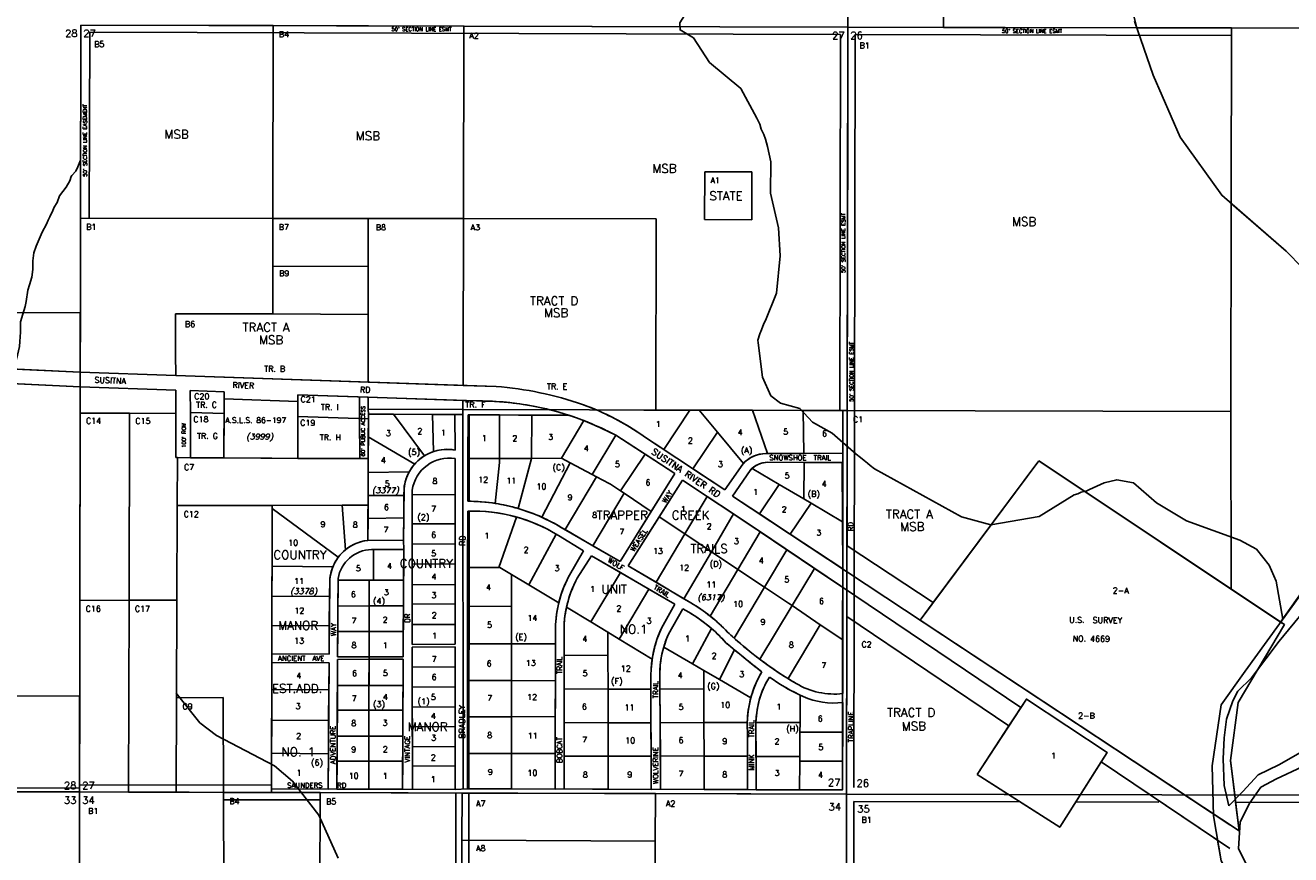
# Model space of a CAD drawing. Header units: feet. Extents: x 0 to 310787, y 0 to 109672.
# Tile 21 of 28: x 294558 to 303268, y 82155 to 87864. Entities that reach past the tile are written whole.
import ezdxf
from ezdxf.enums import TextEntityAlignment as Align

# ---------------------------------------------------------------- set-up
doc = ezdxf.new("R2010")
doc.units = ezdxf.units.FT
doc.header["$LTSCALE"] = 20
doc.header["$MEASUREMENT"] = 0
doc.layers.add('Taxmap', color=251, linetype='Continuous')
doc.styles.add('1', font='simplex')
doc.styles.add('3', font='romant')
doc.styles.add('4', font='romand', dxfattribs={"oblique": 12})
doc.styles.add('5', font='romant')
doc.styles.add('ESMT', font='SIMPLEX', dxfattribs={"height": 26})
doc.styles.add('ROWNAME', font='SIMPLEX', dxfattribs={"height": 26})
doc.styles.add('SUBNAME', font='ROMANT', dxfattribs={"height": 60})

# ---------------------------------------------------------------- blocks, each defined once
blk = doc.blocks.new('A$C1D716C51')
at = {"layer": 'Taxmap'}
for p, q in [((99891.3, 10580.2), (99899.4, 15859.7)), ((94603.7, 5315.2), (94611.8, 10594.7)), ((94603.7, 5315.2), (94611.8, 10594.7)), ((94611.8, 10594.7), (99891.3, 10580.2)), ((94672.9, 10544.8), (94669.8, 9264.9)), ((94672.9, 10544.8), (99841.4, 10530)), ((99883.2, 5300.7), (99891.3, 10580.2)), ((105170.7, 10568.3), (99891.3, 10580.2)), ((99841.4, 10530), (99836.3, 7940.1)), ((99841.4, 10530), (99836.3, 7940.9)), ((99941.1, 10529.8), (99933.1, 5346.3)), ((99941.1, 10529.8), (102531.2, 10523.6)), ((94608.8, 8614.9), (94609.8, 9265)), ((93958.6, 8614.4), (94608.8, 8614.9)), ((94608.1, 8204.2), (93959.9, 8235.2)), ((95264.9, 8181.7), (94608.1, 8204.2)), ((94608, 8104.2), (93941.2, 8135.8)), ((95265.3, 8081.7), (94608, 8104.2)), ((95365.3, 8078.2), (95597.6, 8069.3)), ((97471.5, 8003.1), (96105, 8049.9)), ((96530.3, 7938.4), (96530, 8035.4)), ((96530.4, 7883), (96530.3, 7938.4)), ((99856.1, 7647.5), (99855.8, 7940.1)), ((102526.8, 7934), (102528.8, 6712.9)), ((96531.2, 7610.1), (96530.4, 7883)), ((97187.6, 7669), (97186.8, 7913.7)), ((97277.7, 7911.8), (97275.6, 7316.7)), ((97277.7, 7911.8), (97970.9, 7907.8)), ((97285, 7316.6), (97285.6, 7911.7)), ((98700.3, 7507.4), (98293.8, 7770.5)), ((98492.3, 7761), (99044.5, 7395)), ((97187.7, 6332.1), (97187.7, 7609.7)), ((99327, 7644.4), (99856.1, 7647.5)), ((99340.2, 7585), (99853.3, 7582.5)), ((99856.4, 6850.2), (99853.3, 7582.5)), ((98700.3, 7507.4), (98324.7, 6902.3)), ((99167.4, 7571.1), (99044.5, 7395)), ((99219.1, 7529.1), (99096.7, 7352.4)), ((96836.7, 7405.2), (96833.1, 7047.9)), ((98753.7, 7462.7), (98378.8, 6872)), ((96893.3, 7393.3), (96893.5, 6330.1)), ((99096.7, 7352.4), (102521.5, 5088.8)), ((97273.4, 5337.1), (97274.6, 7248.5)), ((97282.8, 5337.1), (97284.9, 7248.8)), ((97899, 7080.2), (98071.6, 6975.4)), ((97918.8, 7136.6), (98324.7, 6902.3)), ((96833.1, 7047.9), (96588.2, 7047)), ((96613.7, 6984.3), (96834.3, 6983.6)), ((96830.8, 6245), (96834.3, 6983.6)), ((97976.1, 6807.5), (98071.6, 6975.4)), ((98028.7, 6786.9), (98126.1, 6941)), ((98701.2, 6608.8), (98126.1, 6941)), ((98811, 6617.1), (98378.8, 6872)), ((96325.7, 6774.2), (96320.1, 6263.5)), ((96382.3, 6784), (96379.5, 6244.9)), ((99856.7, 6722.6), (99857.5, 5992.6)), ((98608.1, 6442.6), (98701.2, 6608.8)), ((98658, 6402.5), (98755.3, 6575.8)), ((97937.8, 6461.1), (97939.1, 5336.6)), ((102577.6, 5932), (102896.1, 6468)), ((96595.5, 6245), (96595.9, 6420.2)), ((97878.8, 6443.5), (97876.6, 5335.2)), ((96893.5, 6330.1), (97187.7, 6332.1)), ((96893.5, 6311.8), (97187.7, 6313.8)), ((96893.5, 6311.8), (96893.7, 5333.8)), ((97187.7, 5332.8), (97187.7, 6313.8)), ((95926, 6205.6), (96321.3, 6203.1)), ((95926.1, 6266), (96320.1, 6263.5)), ((96321.3, 6203.1), (96313.7, 5335.6)), ((96379.4, 6228.2), (96374.8, 5335.4)), ((96379.4, 6228.2), (96830.7, 6228.3)), ((96379.5, 6244.9), (96830.8, 6245)), ((96826.5, 5334), (96830.7, 6228.3)), ((98535.9, 6119.7), (98537, 5332.9)), ((98597.5, 6115.6), (98602.9, 5333.9)), ((99856.2, 5930.2), (99854.6, 5330)), ((99259, 5773), (99260.8, 5330.8)), ((99199.9, 5739.9), (99199.9, 5331.1)), ((102525.4, 5533), (102554.5, 5294.7)), ((94603.7, 5315.2), (89324.3, 5332.1)), ((93094.8, 5320.3), (94603.7, 5315.2)), ((93095.3, 5347.6), (94603.8, 5340.9)), ((94595.6, 35.7), (94603.7, 5315.2)), ((94595.6, 35.7), (94603.7, 5315.2)), ((99883.2, 5300.7), (94603.7, 5315.2)), ((94603.9, 5364.7), (95924.3, 5361.1)), ((96313.7, 5335.6), (95924.3, 5336.8)), ((96826.5, 5334), (96374.8, 5335.4)), ((97187.7, 5332.8), (96893.7, 5333.8)), ((97876.6, 5335.2), (97273.4, 5337.1)), ((97939.1, 5336.6), (98537, 5332.9)), ((98602.9, 5333.9), (99199.9, 5331.1)), ((99854.6, 5330), (99260.8, 5330.8)), ((95593.9, 5262.2), (96259.4, 5260.4)), ((97193.9, 5307.7), (97181, 28.2)), ((97283.2, 5308), (97278.9, 2673.6)), ((99883.2, 5300.7), (99875.1, 21.3)), ((105162.6, 5288.8), (99883.2, 5300.7)), ((99933, 5250.4), (99925, 70.6)), ((99933, 5250.4), (101075.9, 5247.8)), ((101460, 5246.9), (102031.2, 5245.7)), ((102554.5, 5294.7), (102560.7, 5244.5)), ((102560.7, 5244.5), (105112.7, 5238.7)), ((102560.7, 5244.5), (102584.8, 5046.9))]:
    blk.add_line(p, q, dxfattribs=at)
at = {"layer": 'Taxmap', "linetype": 'Continuous'}
for p, q in [((101779.2, 10963), (101880.4, 10575.7)), ((102531, 10574.3), (102529.1, 9366.3)), ((102529.1, 9366.3), (102526.8, 7934)), ((96589.7, 8932), (96590, 9262.6)), ((96589.7, 8932), (95934.2, 8934.8)), ((96589.5, 8601.5), (96589.7, 8932)), ((97242.8, 8264.1), (97242.5, 8114)), ((95265.3, 8081.7), (94608, 8104.2)), ((95265.8, 7920.7), (95265.3, 8078.2)), ((95365.3, 8078.2), (95365.8, 7928.1)), ((95597.6, 8021.7), (95597.6, 8069.3)), ((95597.6, 8069.3), (95597.6, 8021.7)), ((96105.2, 8002), (96105, 8049.9)), ((95365.8, 7928.1), (95366.9, 7616.4)), ((98570.2, 7944.2), (98486.4, 7944.4)), ((95266.9, 7616.6), (95265.8, 7920.7)), ((95277.4, 7616.5), (95266.9, 7616.6)), ((95366.9, 7616.4), (95277.4, 7616.5)), ((95366.9, 7616.4), (95277.4, 7616.5)), ((102436.7, 4982.6), (102461.5, 4840.9))]:
    blk.add_line(p, q, dxfattribs=at)
for points in [[(101864.9, 10620.7), (101993.4, 10249.8), (102179, 9821.8), (102464.5, 9422.4), (102907.2, 9037.2), (103021.4, 8923.1)], [(102529.1, 9366.3), (102907.2, 9037.2), (103021.4, 8923.1), (103111.9, 8612.4), (103212.5, 8364.6), (103306.1, 8062.6), (103536.4, 7868.4), (103615.6, 7695.8), (103688.6, 7580.9), (103715.1, 7446.3), (103693.6, 7349.7), (103558.5, 7226.4), (103363.9, 7094.2), (103169.2, 6907.5), (102870.4, 6485.2)], [(96590.8, 7759), (96591.3, 7883.2)], [(96591.3, 7883.2), (96591.5, 7915.9)], [(96591.5, 7915.9), (96763.1, 7916.3)], [(96763.1, 7916.3), (97032.4, 7914.3)], [(97032.4, 7914.3), (97186.8, 7913.7)], [(96590.2, 7610.8), (96590.8, 7759)], [(96589.8, 7514.8), (96590.2, 7610.8)], [(96589.2, 7356.1), (96589.8, 7514.8)], [(96588.9, 7288.7), (96589.2, 7356.1)], [(105046.7, 584.7), (104805.9, 996.1), (104557.3, 1298.8), (104238.8, 1725.7), (103943.5, 2090.5), (103702.7, 2408.7), (103355.7, 2835.3), (102982.8, 3487.3), (102881.9, 3923), (102765.2, 4226.4), (102617.2, 4553.1), (102461.5, 4840.9), (102407, 5152.1), (102399.2, 5494.3), (102461.5, 5914.4), (102625, 6147.8), (103013.5, 6681.9), (103169.2, 6907.5), (103363.9, 7094.2), (103558.5, 7226.4), (103636.4, 7296.4), (103693.6, 7349.7)], [(103712.5, 7155.2), (103687.1, 7155.2), (103577.8, 7131.8), (103398.3, 7014.9), (103187.7, 6796.6), (103031.6, 6562.7), (102859.9, 6352.2), (102670.2, 6101.9), (102576.3, 6008.2), (102541.1, 5941.8), (102498.1, 5816.7), (102482.5, 5687.8), (102474.7, 5543.3), (102482.5, 5359.6), (102514.5, 5219.4)], [(102514.5, 5219.4), (102610.9, 5318.7), (102716.7, 5432.2), (102857.8, 5502.7), (103022.1, 5596.4), (103178.9, 5737.4), (103280.8, 5870.5), (103374.8, 6011.4), (103476.7, 6128.9), (103641.3, 6293.4), (103813.8, 6371.7), (103892.1, 6410.8), (103896.4, 6462.1)], [(103076.4, 4192.7), (102892.9, 4391.4), (102678.7, 4727.6), (102581.2, 4926.9), (102592.7, 5107.3), (102654.1, 5233.9), (102734.8, 5349.1), (102842.4, 5406.7), (103019.1, 5487.2)]]:
    blk.add_lwpolyline(points, dxfattribs=at)
at = {"layer": 'Taxmap'}
for points in [[(98350.3, 11088.7), (98773.1, 10723.1), (98782.8, 10685), (98735.4, 10609), (98737.1, 10561.2), (98828.7, 10507.4), (98939.7, 10337.7), (99154, 10157), (99264, 9953.2)], [(99891.8, 10908.7), (99891.3, 10580.2)], [(100550.3, 10906.9), (100549.6, 10578.7)], [(94611.8, 10594.7), (94609.8, 9265)], [(94611.8, 10594.7), (95936.4, 10591)], [(95934.6, 9263.4), (95936.4, 10591)], [(95936.4, 10591), (97248.5, 10587.4)], [(97248.5, 10587.4), (97245.3, 9261.8)], [(97248.5, 10587.4), (99891.3, 10580.2)], [(99891.3, 10580.2), (99890.3, 9964.6)], [(99891.3, 10580.2), (100549.6, 10578.7)], [(101880.4, 10575.7), (100549.6, 10578.7)], [(102531, 10574.3), (101880.4, 10575.7)], [(99284.4, 9912.3), (99264, 9953.2)], [(99890.3, 9964.6), (99887.2, 7940.8)], [(99284.4, 9912.3), (99295, 9877.2)], [(99313.7, 9841.2), (99295, 9877.2)], [(99313.7, 9841.2), (99323.5, 9810)], [(99339.4, 9758.4), (99323.5, 9810)], [(99339.4, 9758.4), (99360.6, 9653.2), (99358.4, 9438.2), (99415, 9198.6), (99426.2, 9005), (99399.8, 8749.2), (99323.6, 8560.6)], [(94610.4, 9664.6), (94591.3, 9617.8), (94577, 9588.6), (94551, 9558.4), (94544.7, 9551.6), (94535.7, 9522.3), (94511.5, 9478.4), (94465.8, 9420)], [(98905.9, 9585), (98905.3, 9255.5)], [(99231.4, 9584), (98905.9, 9585)], [(99230.7, 9254.5), (99231.4, 9584)], [(94465.8, 9420), (94449.6, 9373.2)], [(94449.6, 9373.2), (94428.1, 9340), (94418.3, 9318.6)], [(94398.5, 9274.7), (94387.8, 9252.2), (94375.2, 9223)], [(94418.3, 9318.6), (94398.5, 9274.7)], [(94609.8, 9265), (95934.6, 9263.4)], [(95934.2, 8934.8), (95934.6, 9263.4)], [(95934.6, 9263.4), (96590, 9262.6)], [(96590, 9262.6), (97245.3, 9261.8)], [(97245.3, 9261.8), (97242.8, 8264.1)], [(97245.3, 9261.8), (98573.1, 9260.1)], [(98573.1, 9260.1), (98570.2, 7944.2)], [(99230.7, 9254.5), (98905.3, 9255.5)], [(94344.7, 9169.4), (94325, 9121.6), (94304.4, 9072.8), (94288.2, 9026), (94281.9, 8970.3), (94281.9, 8911.7), (94275.6, 8858), (94258.5, 8805.4), (94246.8, 8770.2), (94236, 8692.1), (94228, 8656), (94212.7, 8603.3), (94195.6, 8551.6), (94196.5, 8479.4), (94192.9, 8416.9), (94190.1, 8382.7), (94176.7, 8323.2), (94152.4, 8241.2)], [(94375.2, 9223), (94344.7, 9169.4)], [(95933.8, 8606.1), (95934.2, 8934.8)], [(94608.8, 8614.9), (94608.1, 8204.2)], [(95263.4, 8606.9), (95923.3, 8606.2)], [(95264.4, 8331.8), (95263.4, 8606.9)], [(95923.3, 8606.2), (95933.8, 8606.1)], [(95933.8, 8606.1), (96589.5, 8601.5)], [(96589.5, 8601.5), (96590, 8286.5)], [(99313.8, 8539.3), (99297.6, 8497.5)], [(99323.6, 8560.6), (99313.8, 8539.3)], [(99285.1, 8469.3), (99272.5, 8424.6)], [(99297.6, 8497.5), (99285.1, 8469.3)], [(99272.5, 8424.6), (99274.3, 8408)], [(99274.3, 8408), (99304.1, 8169.5), (99361.9, 8042.9), (99427.8, 7992), (99561.6, 7954.6), (99648.9, 7861.9), (99782.5, 7784.6), (99949.2, 7640.1)], [(95264.9, 8181.7), (95264.4, 8331.8)], [(96590, 8286.5), (96590.3, 8136.4)], [(93959.9, 8235.2), (94608.1, 8204.2)], [(95264.9, 8181.7), (94608.1, 8204.2)], [(93941.4, 8135.4), (94608, 8104.2)], [(94608, 8104.2), (94607.7, 7923.1)], [(96590.3, 8136.4), (95264.9, 8181.7)], [(97242.5, 8114), (96590.3, 8136.4)], [(97469.6, 8106.3), (97242.5, 8114)], [(95265.3, 8078.2), (95265.3, 8081.7)], [(95265.8, 7920.7), (95265.3, 8078.2)], [(95365.3, 8078.2), (95597.6, 8069.3)], [(95365.8, 7928.1), (95365.3, 8078.2)], [(95597.6, 8021.7), (95596.9, 7615.9), (96106.6, 7611.4), (96105.2, 8002), (95597.6, 8021.7)], [(95597.6, 8021.7), (95597.4, 7920.2)], [(95597.6, 8021.7), (96105.2, 8002)], [(96105, 8049.9), (96590, 8033.3)], [(96105, 8049.9), (96105.2, 8002)], [(97242.2, 8011), (96590, 8033.3)], [(96590.3, 7949.3), (96590, 8033.3)], [(95366.9, 7616.4), (95365.8, 7928.1)], [(95365.8, 7928.1), (95597.4, 7920.2)], [(97242, 7913.5), (97242.1, 7947.6), (99855.8, 7940.9), (99854.6, 5330), (97273.4, 5337.1), (97187.7, 5332.8), (96593.7, 5334.7), (95924.3, 5336.8), (95928.8, 7288), (96588.9, 7288.7), (96588.2, 7047), (96591.5, 7915.9), (97186.8, 7913.7), (97242, 7913.5), (97243.1, 5335.6)], [(96105.2, 8002), (96105.6, 7899.8)], [(97242.1, 7947.6), (96590.3, 7949.3)], [(96591.5, 7915.9), (96590.3, 7949.3)], [(97242.2, 8011), (97242.1, 7947.6)], [(97839.3, 7946.1), (97242.1, 7947.6)], [(97364.2, 8006.8), (97242.2, 8011)], [(98486.4, 7944.4), (98160.5, 7945.3)], [(98803.4, 7943.6), (98570.2, 7944.2)], [(98803.4, 7943.6), (98625.1, 7673)], [(98868.9, 7943.4), (98803.4, 7943.6)], [(98868.9, 7943.4), (98993.4, 7792.7)], [(99235.9, 7942.5), (98868.9, 7943.4)], [(99235.9, 7942.5), (99339.3, 7644.5)], [(99584.7, 7941.6), (99235.9, 7942.5)], [(99855.8, 7940.9), (99584.7, 7941.6)], [(99589, 7646), (99584.7, 7941.6)], [(99887.2, 7940.8), (99855.8, 7940.9)], [(99856.1, 7647.5), (99855.8, 7940.9)], [(99887.2, 7940.8), (99885.9, 7116.1)], [(102526.8, 7934), (99887.2, 7940.8)], [(94607.7, 7923.1), (94605.7, 6633.9)], [(94607.7, 7923.1), (94947.5, 7921.9)], [(94943.9, 6635.4), (94947.5, 7921.9)], [(94947.5, 7921.9), (95265.8, 7920.7)], [(95266.9, 7616.6), (95265.8, 7920.7)], [(95597.4, 7920.2), (95596.9, 7615.9)], [(96591.3, 7883.2), (96105.6, 7899.8)], [(96105.6, 7899.8), (96106.6, 7611.4)], [(96763.1, 7916.3), (96977.6, 7629.7)], [(97039, 7658.4), (97032.4, 7914.3)], [(97187.6, 7669), (97186.8, 7913.7)], [(97277.7, 7911.8), (97276.6, 7610.2)], [(97277.7, 7911.8), (97493.6, 7910.6)], [(97493, 7610.9), (97493.6, 7910.6)], [(97493.6, 7910.6), (97715.8, 7909.4)], [(97713.9, 7611.7), (97715.8, 7909.4)], [(97715.8, 7909.4), (97971, 7908.1)], [(97920.1, 7612.4), (98073.5, 7871.6)], [(96590.8, 7759), (96909.8, 7572.7)], [(98130.6, 7500.7), (98293.8, 7770.5)], [(98496, 7639.7), (98293.8, 7770.5)], [(98492.3, 7761), (98625.1, 7673)], [(98993.4, 7792.7), (98824.7, 7540.7)], [(98993.4, 7792.7), (99172.1, 7576.3)], [(98625.1, 7673), (98824.7, 7540.7)], [(95277.4, 7616.5), (95266.9, 7616.6)], [(95276, 7287.3), (95277.4, 7616.5)], [(95596.9, 7615.9), (95366.9, 7616.4)], [(95926.8, 7613), (95596.9, 7615.9)], [(96106.6, 7611.4), (95926.8, 7613)], [(96106.6, 7611.4), (96590.2, 7610.8)], [(97187.7, 7362.3), (97187.7, 7609.7)], [(97276.6, 7610.2), (97275.6, 7316.7)], [(97493, 7610.9), (97276.6, 7610.2)], [(97492.9, 7583.9), (97463.6, 7301.8)], [(97492.9, 7583.9), (97493, 7610.9)], [(97713.9, 7611.7), (97493, 7610.9)], [(97713.9, 7611.7), (97621.9, 7266.5)], [(97920.1, 7612.4), (97713.9, 7611.7)], [(97981.2, 7579.9), (97785.8, 7206.2)], [(97920.1, 7612.4), (97981.2, 7579.9)], [(97981.2, 7579.9), (98130.6, 7500.7)], [(98326.9, 7388.2), (98496, 7639.7)], [(98700.3, 7507.4), (98496, 7639.7)], [(99327, 7644.4), (99339.3, 7644.5)], [(99339.3, 7644.5), (99589, 7646)], [(99340.2, 7585), (99590, 7583.8)], [(99590, 7583.8), (99588.7, 7332.4)], [(99589, 7646), (99856.1, 7647.5)], [(99590, 7583.8), (99853.3, 7582.5)], [(99855, 7175.4), (99853.3, 7582.5)], [(99977.8, 7616.7), (99949.2, 7640.1)], [(99977.8, 7616.7), (100002.7, 7596.2)], [(100027.7, 7579.6), (100002.7, 7596.2)], [(100027.7, 7579.6), (100044.6, 7563)], [(101206.5, 7594.5), (100478.7, 6618.8)], [(102870.4, 6485.2), (101206.5, 7594.5)], [(96589.8, 7514.8), (96871.7, 7518.2)], [(98130.6, 7500.7), (98161.3, 7484.4)], [(98700.3, 7507.4), (98538.3, 7246.5)], [(98824.7, 7540.7), (99044.5, 7395)], [(99167.4, 7571.1), (99044.5, 7395)], [(99219.1, 7529.1), (99096.7, 7352.4)], [(99232.4, 7542.5), (99418.4, 7432.8)], [(100074.1, 7540.6), (100044.6, 7563)], [(100074.1, 7540.6), (100674.7, 7208.1), (100876.6, 7155), (101208.2, 7210.6), (101448.8, 7360.7)], [(96836.7, 7405.2), (96836.2, 7356.7)], [(98161.3, 7484.4), (97945.2, 7121.3)], [(98161.3, 7484.4), (98248.6, 7438.1)], [(98248.6, 7438.1), (98258.4, 7434.1)], [(98258.4, 7434.1), (98326.9, 7388.2)], [(98753.7, 7462.7), (98592.9, 7209.4)], [(98753.7, 7462.7), (99265.6, 7121.3), (99268.8, 7119.2), (101081.8, 5896.4)], [(98753.7, 7462.7), (98923.5, 7349.5)], [(99418.4, 7432.8), (99282.4, 7229.7)], [(99418.4, 7432.8), (99588.7, 7332.4)], [(101656.3, 7443.9), (101554.5, 7397.8)], [(101656.3, 7443.9), (101742.1, 7465), (101856.4, 7444.3), (102016, 7305.7), (102223.1, 7181.6), (102589.2, 7048.3), (102703.4, 6985.7), (102791.6, 6875.5), (102840.5, 6765.4), (102885.3, 6505.1)], [(96836.2, 7356.7), (96589.2, 7356.1)], [(96836.2, 7356.7), (96834.6, 7201.5)], [(96893.3, 7393.3), (96893.3, 7360.1)], [(96893.3, 7360.1), (97187.7, 7362.3)], [(96893.3, 7360.1), (96893.4, 7161.4)], [(97187.7, 7161.9), (97187.7, 7362.3)], [(98350.9, 7372.1), (98136.9, 7010.7)], [(98326.9, 7388.2), (98350.9, 7372.1)], [(98350.9, 7372.1), (98538.3, 7246.5)], [(98923.5, 7349.5), (98769.6, 7091.2)], [(98923.5, 7349.5), (99103.5, 7229.4)], [(99096.7, 7352.4), (99282.4, 7229.7)], [(99588.7, 7332.4), (99639.9, 7302.2)], [(101473.8, 7367.5), (101448.8, 7360.7)], [(101473.8, 7367.5), (101497.1, 7378.9)], [(101536.5, 7387.3), (101497.1, 7378.9)], [(101536.5, 7387.3), (101554.5, 7397.8)], [(95273.3, 6635), (95276, 7287.3)], [(95276, 7287.3), (95928.8, 7288)], [(95928.7, 7267.5), (95927.8, 6868.7)], [(95928.8, 7288), (95928.7, 7267.5)], [(95928.7, 7267.5), (96383.9, 6930.8)], [(96410.4, 7288.5), (95928.8, 7288)], [(96588.9, 7288.7), (96410.4, 7288.5)], [(96410.4, 7288.5), (96432.8, 6981.9)], [(96588.6, 7197.8), (96588.9, 7288.7)], [(97274.3, 6859.9), (97274.6, 7248.5)], [(98538.3, 7246.5), (98324.7, 6902.3)], [(99103.5, 7229.4), (98952.1, 6969.3)], [(99103.5, 7229.4), (99268.8, 7119.2)], [(99282.4, 7229.7), (99493.2, 7090.3)], [(99639.9, 7302.2), (99493.2, 7090.3)], [(99639.9, 7302.2), (99855, 7175.4)], [(96588.2, 7047), (96588.6, 7197.8)], [(96834.6, 7201.5), (96588.6, 7197.8)], [(96834.6, 7201.5), (96833.1, 7047.9)], [(96893.4, 7161.4), (97187.7, 7161.9)], [(96893.4, 7161.4), (96893.4, 7021.2)], [(97187.7, 7023.4), (97187.7, 7161.9)], [(97488.2, 6860), (97609.9, 7208)], [(98592.9, 7209.4), (98378.8, 6872)], [(98769.6, 7091.2), (98592.9, 7209.4)], [(99856.4, 6850.2), (99855, 7175.4)], [(97694.7, 6741.7), (97883.9, 7089.5)], [(97899, 7080.2), (98071.6, 6975.4)], [(97918.8, 7136.6), (97945.2, 7121.3)], [(97945.2, 7121.3), (98136.9, 7010.7)], [(98769.6, 7091.2), (98571.4, 6758.4)], [(98952.1, 6969.3), (98769.6, 7091.2)], [(99287.8, 7106.3), (99134.1, 6847.6)], [(99268.8, 7119.2), (99287.8, 7106.3)], [(99287.8, 7106.3), (99471.5, 6982.4)], [(99493.2, 7090.3), (99856.4, 6850.2)], [(99885.9, 7116.1), (99885.8, 7010.6)], [(96833.1, 7047.9), (96588.2, 7047)], [(96588.2, 7047), (96833.1, 7047.9), (96834.3, 6983.6), (96627.1, 6984.3), (96626.7, 6773.2), (96596.6, 6773.3), (96593.7, 5334.7)], [(96613.7, 6984.3), (96627.1, 6984.3)], [(96626.7, 6773.2), (96627.1, 6984.3)], [(96627.1, 6984.3), (96834.3, 6983.6)], [(96833.3, 6772.6), (96834.3, 6983.6)], [(96893.4, 7021.2), (97187.7, 7023.4)], [(96893.4, 7021.2), (96893.4, 6884.3)], [(97187.7, 6886.3), (97187.7, 7023.4)], [(97976.1, 6807.5), (98071.6, 6975.4)], [(98136.9, 7010.7), (98324.7, 6902.3)], [(98952.1, 6969.3), (98763.3, 6645.2)], [(99134.1, 6847.6), (98952.1, 6969.3)], [(99471.5, 6982.4), (99317.5, 6725)], [(99471.5, 6982.4), (99661.4, 6854.4)], [(99885.8, 7010.6), (100478.7, 6618.8)], [(96893.4, 6884.3), (97187.7, 6886.3)], [(96893.4, 6884.3), (96893.5, 6740.8)], [(97187.7, 6742.8), (97187.7, 6886.3)], [(98028.7, 6786.9), (98126.1, 6941)], [(98325.7, 6825.7), (98126.1, 6941)], [(95927.8, 6868.7), (95927.3, 6662.6)], [(95927.8, 6868.7), (96347.1, 6866)], [(97274.2, 6594.2), (97274.3, 6859.9)], [(97488.2, 6860), (97274.3, 6859.9)], [(97496.7, 6860), (97488.2, 6860)], [(97496.7, 6860), (97577.1, 6811.9)], [(97577.1, 6811.9), (97577.1, 6592.5)], [(97577.1, 6811.9), (97694.7, 6741.7)], [(98122.4, 6485.5), (98325.7, 6825.7)], [(98522.6, 6712), (98325.7, 6825.7)], [(98571.4, 6758.4), (98378.8, 6872)], [(99134.1, 6847.6), (98943.1, 6526.2)], [(99317.5, 6725), (99134.1, 6847.6)], [(99661.4, 6854.4), (99507.6, 6597.8)], [(99661.4, 6854.4), (99856.7, 6722.6)], [(96325.7, 6774.2), (96324.4, 6660.1)], [(96382.2, 6774), (96381.3, 6595.4)], [(96382.3, 6784), (96382.2, 6774)], [(96382.2, 6774), (96596.6, 6773.3)], [(96596.2, 6595.5), (96596.6, 6773.3)], [(96596.6, 6773.3), (96626.7, 6773.2)], [(96626.7, 6773.2), (96833.3, 6772.6)], [(96832.5, 6595.6), (96833.3, 6772.6)], [(96893.5, 6740.8), (97187.7, 6742.8)], [(96893.5, 6740.8), (96893.5, 6608.9)], [(97187.7, 6610.9), (97187.7, 6742.8)], [(97694.7, 6741.7), (97901.6, 6618.1)], [(98522.6, 6712), (98318.3, 6366.3)], [(98701.2, 6608.8), (98522.6, 6712)], [(98763.3, 6645.2), (98571.4, 6758.4)], [(99317.5, 6725), (99108.2, 6375.1)], [(99481.8, 6615.3), (99317.5, 6725)], [(99856.7, 6722.6), (99857.1, 6361.9)], [(94605.7, 6633.9), (94604.7, 5974.4)], [(94605.7, 6633.9), (94943.9, 6635.4)], [(94940.3, 5314.3), (94943.9, 6635.4)], [(94943.9, 6635.4), (95273.3, 6635)], [(95270.4, 5963.8), (95273.3, 6635)], [(95927.3, 6662.6), (95926.9, 6461.2)], [(95927.3, 6662.6), (96324.4, 6660.1)], [(96324.4, 6660.1), (96322.2, 6458.7)], [(98811, 6617.1), (98763.3, 6645.2)], [(96381.3, 6595.4), (96380.4, 6420.2)], [(96381.3, 6595.4), (96596.2, 6595.5)], [(96595.9, 6420.2), (96596.2, 6595.5)], [(96596.2, 6595.5), (96832.5, 6595.6)], [(96831.6, 6420.3), (96832.5, 6595.6)], [(96893.5, 6608.9), (97187.7, 6610.9)], [(96893.5, 6608.9), (96893.5, 6467)], [(97187.7, 6469), (97187.7, 6610.9)], [(97274, 6335.5), (97274.2, 6594.2)], [(97577.1, 6592.5), (97274.2, 6594.2)], [(97577.1, 6592.5), (97577, 6335)], [(98122.4, 6485.5), (97955.1, 6587.4)], [(98608.1, 6442.6), (98701.2, 6608.8)], [(98658, 6402.5), (98755.3, 6575.8)], [(99507.6, 6597.8), (99286.1, 6228.4)], [(99507.6, 6597.8), (99481.8, 6615.3)], [(99701.8, 6466.8), (99507.6, 6597.8)], [(100478.7, 6618.8), (100388.9, 6498.3)], [(95926.9, 6461.2), (95926.4, 6266)], [(95926.9, 6461.2), (96322.2, 6458.7)], [(96322.2, 6458.7), (96320.1, 6263.5)], [(96893.5, 6467), (97187.7, 6469)], [(96893.5, 6467), (96893.5, 6330.1)], [(97187.7, 6332.1), (97187.7, 6469)], [(97937.8, 6461.1), (97938.1, 6254.9)], [(98239.4, 6414.3), (98122.4, 6485.5)], [(99701.8, 6466.8), (99480, 6095.5)], [(99857.1, 6361.9), (99701.8, 6466.8)], [(99885, 6522.6), (99883.2, 5300.7)], [(99885, 6522.6), (100999.8, 5770.8)], [(100388.9, 6498.3), (102208.7, 5295.5)], [(102896.1, 6468), (102870.4, 6485.2)], [(96380.4, 6420.2), (96379.5, 6244.9)], [(96380.4, 6420.2), (96595.9, 6420.2)], [(96595.9, 6420.2), (96831.6, 6420.3)], [(96830.8, 6245), (96831.6, 6420.3)], [(97878.8, 6443.5), (97878.6, 6334.5)], [(98239.4, 6414.3), (98239.9, 6256.7)], [(98318.3, 6366.3), (98239.4, 6414.3)], [(98544.5, 6228.5), (98318.3, 6366.3)], [(98821.4, 6197), (98953, 6440.2)], [(99857.1, 6361.9), (99857.5, 5992.6)], [(96893.5, 6330.1), (97187.7, 6332.1)], [(96893.5, 6311.8), (97187.7, 6313.8)], [(96893.5, 6311.8), (96893.6, 6174.9)], [(97187.7, 6176.9), (97187.7, 6313.8)], [(97273.8, 6082.5), (97274, 6335.5)], [(97577, 6335), (97274, 6335.5)], [(97577, 6335), (97576.9, 6081.5)], [(97878.6, 6334.5), (97577, 6335)], [(97878.6, 6334.5), (97878.1, 6080.5)], [(98623.8, 6312.2), (98821.4, 6197)], [(99007.2, 6088.7), (99112.2, 6292.6)], [(95926.3, 6205.6), (95925.9, 6021.3)], [(95926.4, 6266), (95926.3, 6205.6)], [(95926.3, 6205.6), (96321.3, 6203.1)], [(95926.4, 6266), (96320.1, 6263.5)], [(96321.3, 6203.1), (96319.7, 6018.7)], [(96379.4, 6228.2), (96378.5, 6047.9)], [(96379.4, 6228.2), (96595.5, 6228.3)], [(96379.5, 6244.9), (96595.5, 6245)], [(96595.1, 6048), (96595.5, 6228.3)], [(96595.5, 6245), (96830.8, 6245)], [(96595.5, 6228.3), (96830.7, 6228.3)], [(96829.9, 6048.1), (96830.7, 6228.3)], [(97938.1, 6254.9), (98239.9, 6256.7)], [(97938.1, 6254.9), (97938.3, 6024.3)], [(98239.9, 6256.7), (98240.5, 6023.3)], [(98821.4, 6197), (98899.7, 6151.4)], [(96893.6, 6174.9), (97187.7, 6176.9)], [(96893.6, 6174.9), (96893.6, 6036.4)], [(97187.7, 6038.3), (97187.7, 6176.9)], [(98535.9, 6119.7), (98536, 6022.4)], [(98597.5, 6115.6), (98598.1, 6025.7)], [(98900.2, 6023.1), (98899.7, 6151.4)], [(98899.7, 6151.4), (99007.2, 6088.7)], [(95925.9, 6021.3), (96319.7, 6018.7)], [(95925.9, 6021.3), (95925.9, 5809)], [(96319.7, 6018.7), (96317.8, 5806.5)], [(96378.5, 6047.9), (96377.6, 5877.7)], [(96378.5, 6047.9), (96595.1, 6048)], [(96594.8, 5877.7), (96595.1, 6048)], [(96595.1, 6048), (96829.9, 6048.1)], [(96829.1, 5877.8), (96829.9, 6048.1)], [(96893.6, 6036.4), (97187.7, 6038.3)], [(96893.6, 6036.4), (96893.6, 5899.5)], [(97187.7, 5901.5), (97187.7, 6038.3)], [(97273.7, 5832.4), (97273.8, 6082.5)], [(97576.9, 6081.5), (97273.8, 6082.5)], [(97878.1, 6080.5), (97576.9, 6081.5)], [(97576.9, 6081.5), (97576.9, 5833.4)], [(97878.1, 6080.5), (97877.6, 5834.3)], [(97938.3, 6024.3), (98240.5, 6023.3)], [(97938.3, 6024.3), (97938.6, 5793)], [(98240.5, 6023.3), (98536, 6022.4)], [(98240.5, 6023.3), (98241.2, 5792)], [(98536, 6022.4), (98536.4, 5791.1)], [(98900.2, 6023.1), (98598.1, 6025.7)], [(98598.1, 6025.7), (98599.7, 5792.3)], [(98901.2, 5792.8), (98900.2, 6023.1)], [(99007.2, 6088.7), (99223.5, 5962.5)], [(93927.7, 5978), (94604.7, 5974.4)], [(94604.7, 5974.4), (94603.7, 5315.2)], [(95267.2, 5994.8), (95430.1, 5791.9), (95545, 5705), (95944.3, 5495.5), (96070, 5389), (96250.5, 5155), (96382.6, 4859.8)], [(95267.7, 5313.4), (95270.4, 5963.8)], [(95270.4, 5963.8), (95591.4, 5965.4)], [(95591.4, 5965.4), (95593.4, 5312.5)], [(99562.1, 5793), (99563.5, 5980.9)], [(99856.2, 5930.2), (99855.7, 5727.8)], [(100999.8, 5770.8), (101120.1, 5955)], [(101120.1, 5955), (101675.4, 5588)], [(102577.6, 5932), (102525.4, 5533)], [(96377.6, 5877.7), (96376.7, 5699.1)], [(96377.6, 5877.7), (96594.8, 5877.7)], [(96594.4, 5699.1), (96594.8, 5877.7)], [(96594.8, 5877.7), (96829.1, 5877.8)], [(96828.2, 5699.2), (96829.1, 5877.8)], [(96893.6, 5899.5), (97187.7, 5901.5)], [(96893.6, 5899.5), (96893.6, 5764.3)], [(97187.7, 5766.3), (97187.7, 5901.5)], [(95925.9, 5809), (95924.9, 5581.3)], [(95925.9, 5809), (96317.8, 5806.5)], [(96317.8, 5806.5), (96315.8, 5578.8)], [(96893.6, 5764.3), (97187.7, 5766.3)], [(96893.6, 5764.3), (96893.7, 5625.7)], [(97187.7, 5627.7), (97187.7, 5766.3)], [(97273.5, 5579.4), (97273.7, 5832.4)], [(97273.7, 5832.4), (97576.9, 5833.4)], [(97576.9, 5833.4), (97576.8, 5579.9)], [(97576.9, 5833.4), (97877.6, 5834.3)], [(97877.6, 5834.3), (97877.1, 5580.3)], [(97938.6, 5793), (97938.9, 5562.4)], [(98241.2, 5792), (97938.6, 5793)], [(98241.2, 5792), (98241.8, 5561.9)], [(98536.4, 5791.1), (98241.2, 5792)], [(98536.4, 5791.1), (98536.7, 5561.4)], [(98599.7, 5792.3), (98901.2, 5792.8)], [(98599.7, 5792.3), (98601.3, 5563.6)], [(98901.2, 5792.8), (99199.2, 5793.2)], [(98902.2, 5562.2), (98901.2, 5792.8)], [(99259, 5773), (99259.9, 5560.4)], [(99562.1, 5793), (99259.1, 5793.9)], [(99561.7, 5727.8), (99562.1, 5793)], [(100781.4, 5436.2), (100999.8, 5770.8)], [(96376.7, 5699.1), (96375.8, 5527.1)], [(96376.7, 5699.1), (96594.4, 5699.1)], [(96594.1, 5527.2), (96594.4, 5699.1)], [(96594.4, 5699.1), (96828.2, 5699.2)], [(96827.4, 5527.2), (96828.2, 5699.2)], [(99199.9, 5739.9), (99199.9, 5560.8)], [(99560.5, 5559.5), (99561.7, 5727.8)], [(99561.7, 5727.8), (99855.7, 5727.8)], [(99855.7, 5727.8), (99855.2, 5526.5)], [(95924.9, 5581.3), (95924.3, 5336.8)], [(95924.9, 5581.3), (96315.8, 5578.8)], [(96315.8, 5578.8), (96313.7, 5335.6)], [(96893.7, 5625.7), (97187.7, 5627.7)], [(96893.7, 5625.7), (96893.7, 5492.2)], [(97187.7, 5494.2), (97187.7, 5627.7)], [(97273.4, 5337.1), (97273.5, 5579.4)], [(97576.8, 5579.9), (97273.5, 5579.4)], [(97877.1, 5580.3), (97576.8, 5579.9)], [(97576.8, 5579.9), (97576.8, 5336.2)], [(97877.1, 5580.3), (97876.6, 5335.2)], [(101634.6, 5523.5), (101675.4, 5588)], [(96375.8, 5527.1), (96374.8, 5335.4)], [(96375.8, 5527.1), (96594.1, 5527.2)], [(96593.7, 5334.7), (96594.1, 5527.2)], [(96594.1, 5527.2), (96827.4, 5527.2)], [(96826.5, 5334), (96827.4, 5527.2)], [(96893.7, 5492.2), (97187.7, 5494.2)], [(96893.7, 5492.2), (96893.7, 5333.8)], [(97187.7, 5332.8), (97187.7, 5494.2)], [(97938.9, 5562.4), (97939.1, 5336.6)], [(98241.8, 5561.9), (97938.9, 5562.4)], [(98241.8, 5561.9), (98242.5, 5334.7)], [(98536.7, 5561.4), (98241.8, 5561.9)], [(98536.7, 5561.4), (98537, 5332.9)], [(98601.3, 5563.6), (98602.9, 5333.9)], [(98601.3, 5563.6), (98902.2, 5562.2)], [(98903.2, 5332.5), (98902.2, 5562.2)], [(98902.2, 5562.2), (99199.9, 5560.8)], [(99199.9, 5560.8), (99199.9, 5331.1)], [(99560.5, 5559.5), (99259.9, 5560.4)], [(99259.9, 5560.4), (99260.8, 5330.8)], [(99558.9, 5330.4), (99560.3, 5528.2)], [(99560.3, 5528.2), (99560.5, 5559.5)], [(99560.3, 5528.2), (99855.2, 5526.5)], [(99855.2, 5526.5), (99854.6, 5330)], [(101491.7, 5297.1), (101634.6, 5523.5)], [(101634.6, 5523.5), (102521.2, 4925.6)], [(101634.6, 5523.5), (101971.9, 5296)], [(100997.1, 5298.2), (100781.4, 5436.2)], [(94110.6, 5316.8), (94603.7, 5315.2)], [(94603.7, 5315.2), (94600.4, 3170.4)], [(94603.7, 5315.2), (94940.3, 5314.3)], [(94940.3, 5314.3), (95267.7, 5313.4)], [(95267.7, 5313.4), (95593.4, 5312.5)], [(95924.3, 5336.8), (95924.2, 5311.6)], [(96313.7, 5335.6), (95924.3, 5336.8)], [(96593.7, 5334.7), (96374.8, 5335.4)], [(96826.5, 5334), (96593.7, 5334.7)], [(97187.7, 5332.8), (96893.7, 5333.8)], [(97576.8, 5336.2), (97273.4, 5337.1)], [(97876.6, 5335.2), (97576.8, 5336.2)], [(97939.1, 5336.6), (98242.5, 5334.7)], [(98242.5, 5334.7), (98537, 5332.9)], [(98602.9, 5333.9), (98903.2, 5332.5)], [(98903.2, 5332.5), (99199.9, 5331.1)], [(99558.9, 5330.4), (99260.8, 5330.8)], [(99854.6, 5330), (99558.9, 5330.4)], [(95593.4, 5312.5), (95924.2, 5311.6)], [(95593.4, 5312.5), (95597.4, 3978.8)], [(95924.2, 5311.6), (96259.5, 5310.7)], [(96257.6, 4632.5), (96259.5, 5310.7)], [(97235.6, 5308), (96259.5, 5310.7)], [(97235.6, 5308), (97234.8, 4983.3)], [(97235.6, 5308), (98217.2, 5305.3)], [(98217.2, 5305.3), (98566.3, 5304.3)], [(98565, 4976.4), (98566.3, 5304.3)], [(98566.3, 5304.3), (99883.2, 5300.7)], [(99883.2, 5300.7), (99881.8, 4421.3)], [(99883.2, 5300.7), (100997.1, 5298.2)], [(101349.9, 5072.6), (100997.1, 5298.2)], [(101349.9, 5072.6), (101491.7, 5297.1)], [(101491.7, 5297.1), (101971.9, 5296)], [(101971.9, 5296), (102436.7, 4982.6)], [(102208.7, 5295.5), (102584.8, 5046.9)], [(97234.8, 4983.3), (97234, 4653.3)], [(97234.8, 4983.3), (98565, 4976.4)], [(98563.8, 4646.4), (98565, 4976.4)]]:
    blk.add_lwpolyline(points, dxfattribs=at)
for points in [[(98492.3, 7761, 0.064945), (98065.8, 7982.7, 0.064632), (97469.6, 8106.3), (95264.9, 8181.7)], [(98065.8, 7982.7, 0.064632), (97469.6, 8106.3)], [(97471.5, 8003.1, 0.01338), (97364.2, 8006.8)], [(97839.3, 7946.1, 0.046486), (97471.5, 8003.1)], [(98160.5, 7945.3, 0.013702), (98065.8, 7982.7)]]:
    blk.add_lwpolyline(points, format="xyb", dxfattribs=at)
for points in [[(101206.5, 7594.5), (102896.1, 6468), (102577.6, 5932), (102525.4, 5533), (102584.8, 5046.9), (100388.9, 6498.3)], [(100781.4, 5436.2), (101120.1, 5955), (101675.4, 5588), (101349.9, 5072.6)]]:
    blk.add_lwpolyline(points, close=True, dxfattribs=at)
for centre, radius, start, end in [((97349.3, 6000.8), 2006, 61.90838, 86.5063), ((97429.3, 6236.9), 1858.2, 55.10544, 66.82879), ((97349.3, 6000.8), 2006, 68.83627, 71.94502), ((97349.3, 6000.8), 2006, 61.90838, 68.83627), ((97134, 7375.1), 298.8, 79.65198, 174.2177), ((97134, 7375.1), 298.8, 79.65202, 108.52966), ((97146.1, 7357.8), 255.3, 80.63238, 171.99217), ((97146.1, 7357.8), 255.3, 80.63238, 171.99217), ((97134, 7375.1), 298.8, 121.54773, 138.59987), ((97134, 7375.1), 298.8, 108.52966, 121.54773), ((99328.8, 7430.2), 214.2, 90.50128, 138.8713), ((99328.8, 7430.2), 214.2, 90.50128, 137.02193), ((99343.6, 7418.6), 166.4, 91.16158, 138.41284), ((99343.6, 7418.6), 166.4, 91.16158, 131.91843), ((97134, 7375.1), 298.8, 151.37571, 174.2177), ((97134, 7375.1), 298.8, 138.59987, 151.37571), ((99328.8, 7430.2), 214.2, 137.02193, 138.8713), ((99343.6, 7418.6), 166.4, 131.91843, 138.41284), ((97270.5, 6060.2), 1256.5, 58.94268, 89.76957), ((97270.5, 6060.2), 1256.5, 81.16107, 89.76956), ((97310.6, 6139.9), 1109.3, 57.96144, 91.86153), ((97310.6, 6139.9), 1109.3, 74.3459, 91.86153), ((97270.5, 6060.2), 1256.5, 73.76197, 81.16107), ((97270.5, 6060.2), 1256.5, 65.79226, 73.76197), ((97310.6, 6139.9), 1109.3, 58.87857, 74.3459), ((97270.5, 6060.2), 1256.5, 58.94268, 65.79226), ((97310.6, 6139.9), 1109.3, 57.96144, 58.87857), ((96619.7, 6754), 294.7, 96.14124, 176.0788), ((96620.6, 6742.5), 241.9, 91.62711, 170.11128), ((96620.6, 6742.5), 241.9, 91.62711, 170.11128), ((96619.7, 6754), 294.7, 129.34894, 143.13469), ((96619.7, 6754), 294.7, 96.14124, 129.34894), ((96619.7, 6754), 294.7, 143.13469, 157.66866), ((96619.7, 6754), 294.7, 157.66866, 176.0788), ((98654.3, 6431.2), 775.6, 150.97533, 179.09131), ((98654.3, 6431.2), 775.6, 150.97533, 166.05384), ((98720.3, 6418.4), 783.6, 151.94928, 176.87214), ((98720.3, 6418.4), 783.6, 151.94928, 167.54813), ((98654.3, 6431.2), 775.6, 166.05384, 179.09131), ((98720.3, 6418.4), 783.6, 167.54813, 176.87214), ((98232.9, 5602.2), 1104.9, 41.9421, 61.7862), ((98232.9, 5602.2), 1104.9, 49.32898, 61.78624), ((98210.2, 5601.9), 1179.6, 43.62872, 59.38241), ((98210.2, 5601.9), 1179.6, 51.58877, 59.38245), ((98210.2, 5601.9), 1179.6, 43.62876, 51.58877), ((99327.8, 6112.2), 791.9, 155.34074, 179.4568), ((99327.8, 6112.2), 791.9, 155.34074, 171.5494), ((99242.1, 6129.5), 644.7, 154.95198, 181.24042), ((99242.1, 6129.5), 644.7, 154.95198, 163.53829), ((98232.9, 5602.2), 1104.9, 41.94214, 49.32898), ((100857.3, 8314.5), 2611.7, 226.63526, 239.59154), ((100857.3, 8314.5), 2611.7, 226.63526, 227.95308), ((100857.3, 8314.5), 2611.7, 227.95308, 233.01297), ((99242.1, 6129.5), 644.7, 163.53829, 181.24042), ((104153.2, 12367.4), 7894, 229.76969, 232.05249), ((104153.2, 12367.4), 7894, 229.76969, 230.31345), ((104153.2, 12367.4), 7894, 230.31345, 232.05249), ((99327.8, 6112.2), 791.9, 171.5494, 179.4568), ((100857.3, 8314.5), 2611.7, 233.01297, 238.17319), ((99922.2, 5775.7), 723.2, 149.53354, 182.83995), ((99922.2, 5775.7), 723.2, 149.53353, 165.02816), ((99873.7, 5781.9), 614.7, 148.13553, 180.83224), ((99873.7, 5781.9), 614.7, 148.13551, 178.8793), ((100205.4, 7305.6), 1472, 234.54937, 245.00331), ((100205.4, 7305.6), 1472, 234.54937, 244.14639), ((100857.3, 8314.5), 2611.7, 238.17319, 239.59154), ((99798.8, 6502.3), 513, 239.10109, 276.56777), ((99798.8, 6502.3), 513, 239.1011, 276.56778), ((99922.2, 5775.7), 723.2, 165.02816, 178.61417), ((100205.4, 7305.6), 1472, 244.14639, 245.00331), ((99800.8, 6487.4), 560, 247.14574, 275.67757), ((99800.8, 6487.4), 560, 247.14568, 275.67751), ((99922.2, 5775.7), 723.2, 178.61418, 182.83995), ((99873.7, 5781.9), 614.7, 178.8793, 180.83222)]:
    blk.add_arc(centre, radius, start, end, dxfattribs=at)
at = {"layer": 'Taxmap', "style": '5'}
for s, p in [('28', (94589.6, 10512.5)), ('27', (99869, 10498.3)), ('27', (99840.3, 5356.1)), ('28', (94581.5, 5334.9)), ('33', (94581.4, 5233.4)), ('34', (99844.2, 5188.4))]:
    blk.add_text(s, height=50, dxfattribs=at).set_placement(p, align=Align.RIGHT)
at = {"layer": 'Taxmap'}
for s, height, style, p in [('27', 50, '5', (94629.3, 10512.6)), ('B4', 40, '1', (95975.8, 10511.2)), ("50' SECTION LINE ESMT", 26, '1', (96750, 10553.5)), ('A2', 40, '1', (97285.9, 10501.3)), ('26', 50, '5', (99908.9, 10498.2)), ("50' SECTION LINE ESMT", 26, '1', (100951.8, 10540.4)), ('B5', 40, '1', (94703.9, 10442.9)), ('B1', 40, '1', (99971.7, 10434.1)), ('MSB', 60, '1', (95187.8, 9812.5)), ('MSB', 60, '1', (96504.5, 9801.6)), ('MSB', 60, '1', (98545.3, 9577.3)), ('A1', 40, '1', (98945.5, 9505.7)), ('STATE', 60, '1', (98938.2, 9389.2)), ('MSB', 60, '1', (101021.1, 9210.9)), ('B1', 40, '1', (94649.3, 9185.6)), ('B7', 40, '1', (95974.1, 9184)), ('B8', 40, '1', (96642.1, 9181.8)), ('A3', 40, '1', (97295.1, 9181.8)), ('B9', 40, '1', (95976.7, 8865.4)), ('TRACT D', 60, '1', (97703.6, 8666.1)), ('MSB', 60, '1', (97799.5, 8584.2)), ('B6', 40, '1', (95328.6, 8515.9)), ('TRACT A', 60, '1', (95725.3, 8484)), ('MSB', 60, '1', (95837.8, 8397.3)), ('C20', 40, '1', (95392.6, 8018.8)), ('C21', 40, '1', (96124.5, 7998.4)), ('C14', 40, '1', (94647.2, 7850)), ('C15', 40, '1', (94986.9, 7849)), ('C18', 40, '1', (95386.3, 7860.5)), ('A.S.L.S. 86-197', 38, '3', (95606.4, 7855.5)), ('C19', 40, '1', (96121.4, 7836.9)), ('C1', 40, '1', (99926.6, 7859.8)), ('(5)', 40, '3', (96863.9, 7635)), ('(A)', 40, '3', (99155, 7647.1)), ('SNOWSHOE  TRAIL', 35, '1', (99350.9, 7598.4)), ('C7', 40, '1', (95322, 7531.2)), ('(C)', 40, '3', (97858.3, 7529.8)), ('(B)', 40, '3', (99614.5, 7347.3)), ('C12', 40, '1', (95319.8, 7208)), ('(2)', 40, '3', (96928.1, 7187.4)), ('TRAPPER   CREEK', 60, '3', (98162.1, 7190.6)), ('TRACT A', 60, '1', (100153, 7197.5)), ('COUNTRY', 60, '3', (95937, 6917.8)), ('TRAILS', 60, '3', (98807.6, 6960.2)), ('COUNTRY', 60, '3', (96807.1, 6858)), ('(D)', 40, '3', (98940.5, 6865.1)), ('UNIT', 60, '3', (98195.2, 6681.6)), ('(4)', 40, '3', (96622.7, 6610)), ('C16', 40, '1', (94645.2, 6556.5)), ('C17', 40, '1', (94983.2, 6556.1)), ('MANOR', 60, '3', (95970.3, 6432.1)), ('NO.1', 60, '3', (98321.7, 6405.3)), ('(E)', 40, '3', (97601.5, 6362.9)), ('C2', 40, '1', (99984.9, 6310.9)), ('ANCIENT  AVE', 35, '1', (95969, 6217.4)), ('(F)', 40, '3', (98261, 6058.7)), ('EST.ADD.', 60, '3', (95927.3, 5998.2)), ('(G)', 40, '3', (98923.1, 6023.9)), ('C9', 40, '1', (95311, 5884.4)), ('(3)', 40, '3', (96622.7, 5899.5)), ('(1)', 40, '3', (96929.4, 5919.7)), ('TRACT D', 60, '1', (100161.1, 5832.6)), ('MANOR', 60, '3', (96861.2, 5734.6)), ('(H)', 40, '3', (99466.8, 5731.2)), ('NO. 1', 60, '3', (95992.7, 5561.7)), ('(6)', 40, '3', (96196, 5497.4)), ('26', 50, '5', (99951.1, 5350.8)), ('27', 50, '5', (94621.5, 5334.7)), ('SAUNDERS   RD', 35, '1', (96031.5, 5343.5)), ('34', 50, '5', (94621.2, 5233.2)), ('B4', 40, '1', (95634.2, 5231.5)), ('B5', 40, '1', (96299.9, 5229.7)), ('A7', 40, '1', (97332.5, 5215.4)), ('A2', 40, '1', (98639, 5215.4)), ('B1', 40, '1', (94661.8, 5164.7)), ('35', 50, '5', (99956.4, 5172.9)), ('B1', 40, '1', (99985.2, 5103.7)), ('A8', 40, '1', (97332.5, 4907.9))]:
    blk.add_text(s, height=height, dxfattribs=dict(at, style=style)).set_placement(p)
for s, height, rotation, style, p in [("50' SECTION LINE EASEMENT", 26, 90, '1', (94654.3, 9550.4)), ("50' SECTION LINE ESMT", 26, 90, '1', (99873.6, 8888)), ("50' SECTION LINE ESMT", 26, 90, '1', (99929.1, 8001.3)), ('SUSITNA                        RIVER                        RD', 40, 357.8939, '1', (94705.5, 8132.2)), ("60' PUBLIC ACCESS", 26, 90, 'ESMT', (96567.6, 7625.7)), ("100' ROW", 26, 90, 'ROWNAME', (95334.1, 7685.1)), ('SUSITNA RIVER RD', 45, 326.1641, '1', (98534.9, 7646.3)), ('WEASEL        WAY', 35, 56.84608, '1', (98419.7, 6966.4)), ('RD', 35, 90, '1', (99928.1, 7111.2)), ('MSB', 60, 0.93108, '1', (100251.8, 7110)), ('RD', 40, 90, '1', (97258.4, 7009.4)), ('WOLF         TRAIL', 35, 329.29746, '1', (98234.1, 6900.6)), ('2-A', 40, 359.52665, '1', (101714.4, 6682.3)), ('DR', 35, 90, '1', (96877, 6480.4)), ('WAY', 35, 90, '1', (96370, 6388.9)), ('U.S.  SURVEY', 40, 359.52665, 'SUBNAME', (101415, 6479.8)), ('NO. 4669', 40, 359.52665, 'SUBNAME', (101438.6, 6351)), ('BOBCAT                TRAIL', 35, 90, '1', (97923.9, 5515.4)), ('BRADLEY', 40, 90, '1', (97255.7, 5683.6)), ('WOLVERINE            TRAIL', 35, 90, '1', (98585.4, 5369.7)), ('TRAPLINE', 35, 90, '1', (99930.7, 5656.9)), ('2-B', 40, 359.52665, '1', (101476.3, 5821.5)), ('ADVENTURE', 35, 90, '1', (96365.5, 5507.8)), ('MINK    TRAIL', 35, 90, '1', (99245.9, 5463.4)), ('MSB', 60, 0.93108, '1', (100263, 5736.7)), ('VINTAGE', 35, 90, '1', (96877.2, 5518.9)), ('1', 40, 359.52665, '1', (101289.7, 5544.8))]:
    blk.add_text(s, height=height, rotation=rotation, dxfattribs=dict(at, style=style)).set_placement(p)
at = {"layer": 'Taxmap', "style": '1'}
for s, p in [('TR. B', (95946.5, 8228.2)), ('TR. E', (97890.5, 8106.6)), ('TR. C', (95476.9, 7980.2)), ('TR. I', (96324.5, 7964.5)), ('TR. F', (97327.8, 7981.3)), ('1', (98585.9, 7848.7)), ('TR. G', (95483.6, 7765.7)), ('TR. H', (96328.9, 7756.7)), ('3', (96728.8, 7785.3)), ('2', (96945.7, 7799.1)), ('1', (97107.2, 7788.9)), ('1', (97389.3, 7750.7)), ('2', (97599.2, 7750)), ('3', (97845.3, 7758.9)), ('2', (98807.6, 7734.4)), ('4', (99150.2, 7791.3)), ('5', (99463.8, 7795.2)), ('6', (99730.8, 7782.5)), ('4', (98091.1, 7680.8)), ('4', (96694.5, 7599.2)), ('5', (98305.6, 7571.4)), ('3', (99014.7, 7571.8)), ('12', (97381.5, 7465.6)), ('5', (99472.9, 7492.9)), ('5', (96720.6, 7437.1)), ('8', (97048.6, 7455.4)), ('11', (97574.5, 7457.7)), ('10', (97781.9, 7418.4)), ('6', (98515.2, 7445.1)), ('1', (99255.5, 7380)), ('4', (99728.5, 7436.5)), ('9', (97979.5, 7342.9)), ('6', (96715.4, 7275.2)), ('7', (97041, 7264.5)), ('8', (98148.1, 7221.5)), ('1', (98758.4, 7263.2)), ('2', (99453.1, 7261)), ('9', (96278.7, 7158.1)), ('8', (96500.5, 7155)), ('7', (96712.7, 7120.4)), ('2', (98936.6, 7144.2)), ('10', (96073.5, 7030.6)), ('6', (97040.7, 7085.6)), ('1', (97407, 7079.5)), ('7', (98336.1, 7107.3)), ('3', (99124.6, 7042.1)), ('3', (99691.6, 7100.7)), ('5', (97040.4, 6957.4)), ('2', (97677.1, 6981.9)), ('13', (98584.1, 6973.7)), ('4', (96736.4, 6870.8)), ('3', (97889.2, 6855.5)), ('12', (98764.8, 6859.6)), ('4', (99295.6, 6908.7)), ('5', (96521.7, 6854.6)), ('4', (97042.5, 6797.9)), ('5', (99471.4, 6777.6)), ('11', (96113.7, 6766.9)), ('3', (96714.4, 6689.7)), ('4', (97418.3, 6724)), ('1', (98134.8, 6712.1)), ('11', (98952.7, 6743)), ('6', (96487.6, 6675.9)), ('3', (97042.2, 6669.7)), ('10', (99135.8, 6609.5)), ('6', (99710, 6629.5)), ('12', (96115.7, 6563.9)), ('2', (97044.4, 6531.9)), ('14', (97719.5, 6512.8)), ('2', (98315.4, 6578.6)), ('7', (96492, 6494.6)), ('2', (96706.7, 6501.2)), ('5', (97425.1, 6465.3)), ('3', (98522.7, 6493.4)), ('9', (99306.8, 6485.7)), ('13', (96114.8, 6355.4)), ('1', (97046.5, 6391.7)), ('4', (98081, 6369.1)), ('1', (98787.8, 6371.7)), ('8', (96491.7, 6325.5)), ('1', (96706.4, 6324.8)), ('2', (98970.9, 6252.7)), ('8', (99501.9, 6328.1)), ('7', (97043.9, 6229.5)), ('6', (97422.1, 6199.4)), ('13', (97709.2, 6203.6)), ('12', (98362.9, 6165.2)), ('7', (99726, 6187.2)), ('4', (96112.6, 6116.4)), ('6', (96496.1, 6132.1)), ('5', (96708.4, 6133.9)), ('6', (97043.7, 6106.2)), ('5', (98083, 6132.3)), ('4', (98736.7, 6118.1)), ('3', (99161.2, 6126.5)), ('3', (96107.3, 5906.2)), ('7', (96493.4, 5958.2)), ('4', (96708.1, 5969.6)), ('5', (97038.6, 5968.5)), ('7', (97426.5, 5962.5)), ('12', (97718.4, 5969.1)), ('6', (98077.7, 5902.7)), ('5', (98743.5, 5900.6)), ('10', (99047.4, 5914.2)), ('1', (99416.7, 5902.9)), ('4', (97038.3, 5838)), ('11', (98388.9, 5896.9)), ('6', (99701.1, 5819.8)), ('8', (96490.6, 5789)), ('3', (96705.3, 5790.8)), ('2', (96111.7, 5700.8)), ('3', (97040.4, 5688.2)), ('8', (97426, 5706.2)), ('11', (97722.7, 5703.3)), ('7', (98079.6, 5675.6)), ('10', (98393.2, 5669.8)), ('6', (98743, 5671.1)), ('9', (99044.5, 5665.3)), ('2', (99404.1, 5663.7)), ('9', (96490.3, 5607.8)), ('2', (96707.4, 5609.5)), ('2', (97037.7, 5552.9)), ('5', (99705.6, 5624.1)), ('1', (96113.6, 5447.1)), ('10', (96489.9, 5426.6)), ('1', (96707, 5425.9)), ('1', (97037.4, 5403.1)), ('9', (97430.3, 5452.9)), ('10', (97719.8, 5447.2)), ('8', (98084, 5433.9)), ('9', (98390.3, 5435.4)), ('7', (98742.5, 5441.5)), ('8', (99044.1, 5435.7)), ('3', (99403.7, 5446.2)), ('4', (99702.8, 5433.2))]:
    blk.add_text(s, height=40, dxfattribs=at).set_placement(p, align=Align.MIDDLE)
at = {"layer": 'Taxmap', "style": '4', "oblique": 12}
for s, p in [('(3999)', (95750.5, 7741.5)), ('(3377)', (96616.2, 7372.2)), ('(3378)', (96053.3, 6677.1)), ('(6317)', (98856.2, 6635.1))]:
    blk.add_text(s, height=40, dxfattribs=at).set_placement(p)

msp = doc.modelspace()

# ---------------------------------------------------------------- block references
at = {"layer": 'Taxmap'}
msp.add_blockref('A$C1D716C51', (200328.7, 77271.7), dxfattribs=at)

doc.saveas('drawing.dxf')
